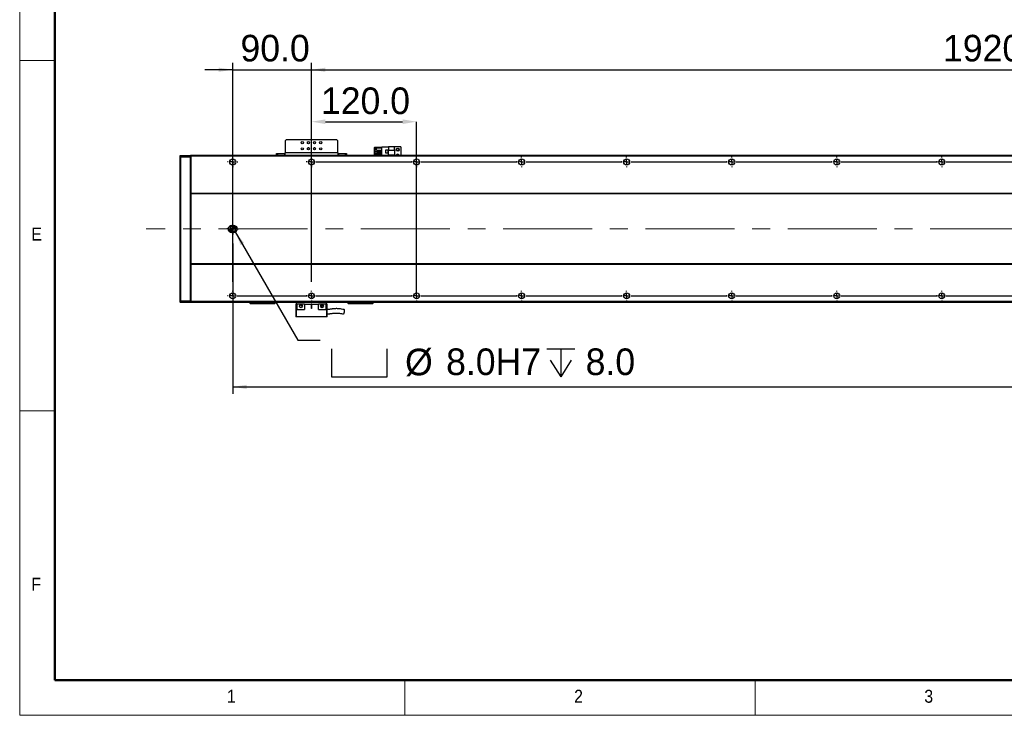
# Model space of a CAD drawing. Header units: millimetres. Extents: x 40 to 3320, y 40 to 2336.
# Tile 1 of 13: x 40 to 1165, y 40 to 835. Entities that reach past the tile are written whole.
import ezdxf

# ---------------------------------------------------------------- set-up
doc = ezdxf.new("R2010")
doc.units = ezdxf.units.MM
doc.header["$LTSCALE"] = 8
doc.header["$PDSIZE"] = -1
doc.linetypes.add('CENTERX2', pattern=[20.32, 12.7, -2.54, 2.54, -2.54])
doc.layers.add('DIMNS', color=7, linetype='Continuous')
doc.styles.add('SLDTEXTSTYLE0', font='Gothic.ttf', dxfattribs={"width": 0.913})
doc.styles.add('SLDTEXTSTYLE7', font='txt')
doc.dimstyles.new('SLDDIMSTYLE0', dxfattribs={"dimtxt": 30.4, "dimasz": 16, "dimexe": 0, "dimexo": 0.0625, "dimgap": 7.6, "dimtad": 2, "dimdec": 1, "dimrnd": 1e-09, "dimzin": 4, "dimdsep": 46, "dimtxsty": 'SLDTEXTSTYLE7', "dimsah": 1, "dimcen": 0.09, "dimadec": 0, "dimazin": 1, "dimtfac": 1, "dimtdec": 1, "dimtmove": 0, "dimatfit": 0, "dimfxl": 0, "dimfrac": 2, "dimtolj": 1, "dimtzin": 12, "dimarcsym": 0})
doc.dimstyles.new('SLDDIMSTYLE3', dxfattribs={"dimtxt": 30.4, "dimasz": 16, "dimexe": 0, "dimexo": 0.0625, "dimgap": 7.6, "dimtad": 2, "dimdec": 1, "dimrnd": 1e-09, "dimzin": 4, "dimdsep": 46, "dimtxsty": 'SLDTEXTSTYLE7', "dimsah": 1, "dimcen": 0.09, "dimadec": 0, "dimazin": 1, "dimtfac": 1, "dimtdec": 1, "dimtofl": 0, "dimtmove": 0, "dimatfit": 3, "dimfxl": 0, "dimfrac": 2, "dimtolj": 1, "dimtzin": 12, "dimarcsym": 0})

# ---------------------------------------------------------------- blocks, each defined once
blk = doc.blocks.new('_D_24')
at = {"layer": 'DIMNS'}
for p, q in [((2383.3, 585.5), (2383.3, 407.2)), ((283.3, 579), (283.3, 407.2)), ((283.3, 415.2), (2383.3, 415.2))]:
    blk.add_line(p, q, dxfattribs=at)
for points in [[(283.3, 415.2), (299.3, 412.8), (299.3, 417.6)], [(2383.3, 415.2), (2367.3, 417.6), (2367.3, 412.8)]]:
    blk.add_solid(points, dxfattribs=at)
at = {"layer": 'DIMNS', "insert": (1257, 455.1), "char_height": 30.4, "attachment_point": 1, "style": 'SLDTEXTSTYLE7'}
blk.add_mtext('2100.0', dxfattribs=at)
blk = doc.blocks.new('_D_26')
at = {"layer": 'DIMNS'}
for p, q in [((373.3, 688.3), (373.3, 785.5)), ((373.3, 777.5), (2293.3, 777.5)), ((2293.3, 688.3), (2293.3, 785.5))]:
    blk.add_line(p, q, dxfattribs=at)
for points in [[(373.3, 777.5), (389.3, 775.1), (389.3, 779.9)], [(2293.3, 777.5), (2277.3, 779.9), (2277.3, 775.1)]]:
    blk.add_solid(points, dxfattribs=at)
at = {"layer": 'DIMNS', "char_height": 30.4, "attachment_point": 1, "style": 'SLDTEXTSTYLE7'}
for s, insert in [('1920.0', (1094.7, 817.4)), ('=16×120.0(PITCH)', (1213.5, 817.4))]:
    blk.add_mtext(s, dxfattribs=dict(at, insert=insert))
blk = doc.blocks.new('_D_27')
at = {"layer": 'Defpoints', "color": 0}
for p in [(493.3, 718.2), (373.3, 678.1), (493.3, 519.2)]:
    blk.add_point(p, dxfattribs=at)
at = {"layer": 'DIMNS', "color": 0, "lineweight": -2}
for p, q in [((373.3, 678.2), (373.3, 718.2)), ((389.3, 718.2), (477.3, 718.2)), ((493.3, 519.2), (493.3, 718.2))]:
    blk.add_line(p, q, dxfattribs=at)
at = {"layer": 'DIMNS', "color": 0}
for points in [[(389.3, 720.8), (389.3, 715.5), (373.3, 718.2)], [(477.3, 720.8), (477.3, 715.5), (493.3, 718.2)]]:
    blk.add_solid(points, dxfattribs=at)
at = {"layer": 'DIMNS', "color": 0, "insert": (435, 757.3), "char_height": 30.4, "attachment_point": 2, "style": 'SLDTEXTSTYLE7'}
blk.add_mtext('\\A1;120.0', dxfattribs=at)
blk = doc.blocks.new('_D_29')
at = {"layer": 'DIMNS'}
for p, q in [((283.3, 777.5), (251.3, 777.5)), ((283.3, 535.3), (283.3, 785.5)), ((283.3, 777.5), (373.3, 777.5)), ((373.3, 535.3), (373.3, 785.5)), ((373.3, 777.5), (405.3, 777.5))]:
    blk.add_line(p, q, dxfattribs=at)
for points in [[(283.3, 777.5), (267.3, 779.9), (267.3, 775.1)], [(373.3, 777.5), (389.3, 775.1), (389.3, 779.9)]]:
    blk.add_solid(points, dxfattribs=at)
at = {"layer": 'DIMNS', "insert": (292.2, 817.4), "char_height": 30.4, "attachment_point": 1, "style": 'SLDTEXTSTYLE7'}
blk.add_mtext('90.0', dxfattribs=at)
blk = doc.blocks.new('SW_SYMBOL_HOLE_SPOT')
at = {"layer": 'DIMNS', "color": 0}
for p, q in [((0, 7000), (0, 600)), ((12800, 600), (12800, 7000)), ((0, 600), (12800, 600))]:
    blk.add_line(p, q, dxfattribs=at)
blk = doc.blocks.new('SW_SYMBOL_HOLE_DEPTH')
at = {"layer": 'DIMNS', "color": 0}
for p, q in [((0, 7000), (6400, 7000)), ((3200, 7000), (3200, 600)), ((800, 4440), (3200, 600)), ((5600, 4440), (3200, 600))]:
    blk.add_line(p, q, dxfattribs=at)
blk = doc.blocks.new('SW_RADIAL_DIMENSION_0')
at = {"layer": 'DIMNS', "color": 0}
for p, q in [((-109.8, 173.3), (-38.4, 49.6)), ((-38.4, 49.6), (-12.7, 49.6))]:
    blk.add_line(p, q, dxfattribs=at)
blk.add_solid([(-109.8, 173.3), (-103.8, 158.2), (-99.7, 160.6)], dxfattribs=at)
at = {"layer": 'DIMNS', "color": 0, "xscale": 0.004985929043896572, "yscale": 0.004985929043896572, "zscale": 0.004985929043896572}
for name, p in [('SW_SYMBOL_HOLE_SPOT', (0, 4.7)), ('SW_SYMBOL_HOLE_DEPTH', (246, 4.7))]:
    blk.add_blockref(name, p, dxfattribs=at)
at = {"layer": 'DIMNS', "color": 0, "char_height": 30.4, "attachment_point": 1, "style": 'SLDTEXTSTYLE7'}
for s, insert in [('%%c', (84.1, 39.9)), ('8.0H7 ', (131, 40.2)), ('8.0', (290.4, 40.2))]:
    blk.add_mtext(s, dxfattribs=dict(at, insert=insert))
blk = doc.blocks.new('SW_CENTERMARKSYMBOL_0')
at = {"layer": 'DIMNS', "color": 0}
for p, q in [((-5.08, 0), (-6.54, 0)), ((0, 0), (-2.54, 0)), ((0, 5.08), (0, 6.54)), ((0, 0), (0, 2.54)), ((0, 0), (0, -2.54)), ((0, 0), (2.54, 0)), ((5.08, 0), (6.54, 0)), ((0, -5.08), (0, -6.54))]:
    blk.add_line(p, q, dxfattribs=at)
blk = doc.blocks.new('SW_CENTERMARKSYMBOL_1')
at = {"layer": 'DIMNS', "color": 0}
for p, q in [((-5.08, 0), (-5.94, 0)), ((0, 0), (-2.54, 0)), ((0, 5.08), (0, 5.94)), ((0, 0), (0, 2.54)), ((0, 0), (0, -2.54)), ((0, 0), (2.54, 0)), ((5.08, 0), (5.94, 0)), ((0, -5.08), (0, -5.94))]:
    blk.add_line(p, q, dxfattribs=at)
blk = doc.blocks.new('SW_CENTERMARKSYMBOL_2')
at = {"layer": 'DIMNS', "color": 0}
for p, q in [((-960, 5.08), (-960, 5.94)), ((-960, 0), (-960, 2.54)), ((-840, 5.08), (-840, 5.94)), ((-840, 0), (-840, 2.54)), ((-720, 5.08), (-720, 5.94)), ((-720, 0), (-720, 2.54)), ((-720, 0), (-720, 2.54)), ((-720, 0), (-720, 2.54)), ((-600, 5.08), (-600, 5.94)), ((-600, 0), (-600, 2.54)), ((-600, 0), (-600, 2.54)), ((-600, 0), (-600, 2.54)), ((-600, 0), (-600, 2.54)), ((-480, 5.08), (-480, 5.94)), ((-480, 0), (-480, 2.54)), ((-480, 0), (-480, 2.54)), ((-480, 0), (-480, 2.54)), ((-480, 0), (-480, 2.54)), ((-480, 0), (-480, 2.54)), ((-360, 5.08), (-360, 5.94)), ((-360, 0), (-360, 2.54)), ((-360, 0), (-360, 2.54)), ((-360, 0), (-360, 2.54)), ((-360, 0), (-360, 2.54)), ((-360, 0), (-360, 2.54)), ((-360, 0), (-360, 2.54)), ((-240, 5.08), (-240, 5.94)), ((-240, 0), (-240, 2.54)), ((-240, 0), (-240, 2.54)), ((-240, 0), (-240, 2.54)), ((-240, 0), (-240, 2.54)), ((-240, 0), (-240, 2.54)), ((-240, 0), (-240, 2.54)), ((-240, 0), (-240, 2.54)), ((-965.08, 0), (-965.94, 0)), ((-960, 0), (-962.54, 0)), ((-960, 0), (-960, -2.54)), ((-960, 0), (-957.46, 0)), ((-960, -5.08), (-960, -5.94)), ((-954.92, 0), (-845.08, 0)), ((-840, 0), (-842.54, 0)), ((-840, 0), (-840, -2.54)), ((-840, 0), (-837.46, 0)), ((-840, -5.08), (-840, -5.94)), ((-834.92, 0), (-725.08, 0)), ((-725.08, 0), (-725.94, 0)), ((-720, 0), (-722.54, 0)), ((-720, 0), (-722.54, 0)), ((-720, 0), (-722.54, 0)), ((-720, 0), (-720, -2.54)), ((-720, 0), (-717.46, 0)), ((-720, 0), (-720, -2.54)), ((-720, 0), (-717.46, 0)), ((-720, 0), (-720, -2.54)), ((-720, 0), (-717.46, 0)), ((-720, -5.08), (-720, -5.94)), ((-714.92, 0), (-714.06, 0)), ((-714.92, 0), (-605.08, 0)), ((-605.08, 0), (-605.94, 0)), ((-600, 0), (-602.54, 0)), ((-600, 0), (-602.54, 0)), ((-600, 0), (-602.54, 0)), ((-600, 0), (-602.54, 0)), ((-600, 0), (-600, -2.54)), ((-600, 0), (-597.46, 0)), ((-600, 0), (-600, -2.54)), ((-600, 0), (-597.46, 0)), ((-600, 0), (-600, -2.54)), ((-600, 0), (-597.46, 0)), ((-600, 0), (-600, -2.54)), ((-600, 0), (-597.46, 0)), ((-600, -5.08), (-600, -5.94)), ((-594.92, 0), (-594.06, 0)), ((-594.92, 0), (-485.08, 0)), ((-485.08, 0), (-485.94, 0)), ((-480, 0), (-482.54, 0)), ((-480, 0), (-482.54, 0)), ((-480, 0), (-482.54, 0)), ((-480, 0), (-482.54, 0)), ((-480, 0), (-482.54, 0)), ((-480, 0), (-480, -2.54)), ((-480, 0), (-477.46, 0)), ((-480, 0), (-480, -2.54)), ((-480, 0), (-477.46, 0)), ((-480, 0), (-480, -2.54)), ((-480, 0), (-477.46, 0)), ((-480, 0), (-480, -2.54)), ((-480, 0), (-477.46, 0)), ((-480, 0), (-480, -2.54)), ((-480, 0), (-477.46, 0)), ((-480, -5.08), (-480, -5.94)), ((-474.92, 0), (-474.06, 0)), ((-474.92, 0), (-365.08, 0)), ((-365.08, 0), (-365.94, 0)), ((-360, 0), (-362.54, 0)), ((-360, 0), (-362.54, 0)), ((-360, 0), (-362.54, 0)), ((-360, 0), (-362.54, 0)), ((-360, 0), (-362.54, 0)), ((-360, 0), (-362.54, 0)), ((-360, 0), (-360, -2.54)), ((-360, 0), (-357.46, 0)), ((-360, 0), (-360, -2.54)), ((-360, 0), (-357.46, 0)), ((-360, 0), (-360, -2.54)), ((-360, 0), (-357.46, 0)), ((-360, 0), (-360, -2.54)), ((-360, 0), (-357.46, 0)), ((-360, 0), (-360, -2.54)), ((-360, 0), (-357.46, 0)), ((-360, 0), (-360, -2.54)), ((-360, 0), (-357.46, 0)), ((-360, -5.08), (-360, -5.94)), ((-354.92, 0), (-354.06, 0)), ((-354.92, 0), (-245.08, 0)), ((-245.08, 0), (-245.94, 0)), ((-240, 0), (-242.54, 0)), ((-240, 0), (-242.54, 0)), ((-240, 0), (-242.54, 0)), ((-240, 0), (-242.54, 0)), ((-240, 0), (-242.54, 0)), ((-240, 0), (-242.54, 0)), ((-240, 0), (-242.54, 0)), ((-240, 0), (-240, -2.54)), ((-240, 0), (-237.46, 0)), ((-240, 0), (-240, -2.54)), ((-240, 0), (-237.46, 0)), ((-240, 0), (-240, -2.54)), ((-240, 0), (-237.46, 0)), ((-240, 0), (-240, -2.54)), ((-240, 0), (-237.46, 0)), ((-240, 0), (-240, -2.54)), ((-240, 0), (-237.46, 0)), ((-240, 0), (-240, -2.54)), ((-240, 0), (-237.46, 0)), ((-240, 0), (-240, -2.54)), ((-240, 0), (-237.46, 0)), ((-240, -5.08), (-240, -5.94)), ((-234.92, 0), (-234.06, 0)), ((-234.92, 0), (-125.08, 0))]:
    blk.add_line(p, q, dxfattribs=at)
blk = doc.blocks.new('SW_CENTERMARKSYMBOL_3')
at = {"layer": 'DIMNS', "color": 0}
for p, q in [((-960, 5.08), (-960, 5.94)), ((-960, 0), (-960, 2.54)), ((-840, 5.08), (-840, 5.94)), ((-840, 0), (-840, 2.54)), ((-720, 5.08), (-720, 5.94)), ((-720, 0), (-720, 2.54)), ((-720, 0), (-720, 2.54)), ((-720, 0), (-720, 2.54)), ((-600, 5.08), (-600, 5.94)), ((-600, 0), (-600, 2.54)), ((-600, 0), (-600, 2.54)), ((-600, 0), (-600, 2.54)), ((-600, 0), (-600, 2.54)), ((-480, 5.08), (-480, 5.94)), ((-480, 0), (-480, 2.54)), ((-480, 0), (-480, 2.54)), ((-480, 0), (-480, 2.54)), ((-480, 0), (-480, 2.54)), ((-480, 0), (-480, 2.54)), ((-360, 5.08), (-360, 5.94)), ((-360, 0), (-360, 2.54)), ((-360, 0), (-360, 2.54)), ((-360, 0), (-360, 2.54)), ((-360, 0), (-360, 2.54)), ((-360, 0), (-360, 2.54)), ((-360, 0), (-360, 2.54)), ((-240, 5.08), (-240, 5.94)), ((-240, 0), (-240, 2.54)), ((-240, 0), (-240, 2.54)), ((-240, 0), (-240, 2.54)), ((-240, 0), (-240, 2.54)), ((-240, 0), (-240, 2.54)), ((-240, 0), (-240, 2.54)), ((-240, 0), (-240, 2.54)), ((-965.08, 0), (-965.94, 0)), ((-960, 0), (-962.54, 0)), ((-960, 0), (-960, -2.54)), ((-960, 0), (-957.46, 0)), ((-960, -5.08), (-960, -5.94)), ((-954.92, 0), (-845.08, 0)), ((-840, 0), (-842.54, 0)), ((-840, 0), (-840, -2.54)), ((-840, 0), (-837.46, 0)), ((-840, -5.08), (-840, -5.94)), ((-834.92, 0), (-725.08, 0)), ((-725.08, 0), (-725.94, 0)), ((-720, 0), (-722.54, 0)), ((-720, 0), (-722.54, 0)), ((-720, 0), (-722.54, 0)), ((-720, 0), (-720, -2.54)), ((-720, 0), (-717.46, 0)), ((-720, 0), (-720, -2.54)), ((-720, 0), (-717.46, 0)), ((-720, 0), (-720, -2.54)), ((-720, 0), (-717.46, 0)), ((-720, -5.08), (-720, -5.94)), ((-714.92, 0), (-714.06, 0)), ((-714.92, 0), (-605.08, 0)), ((-605.08, 0), (-605.94, 0)), ((-600, 0), (-602.54, 0)), ((-600, 0), (-602.54, 0)), ((-600, 0), (-602.54, 0)), ((-600, 0), (-602.54, 0)), ((-600, 0), (-600, -2.54)), ((-600, 0), (-597.46, 0)), ((-600, 0), (-600, -2.54)), ((-600, 0), (-597.46, 0)), ((-600, 0), (-600, -2.54)), ((-600, 0), (-597.46, 0)), ((-600, 0), (-600, -2.54)), ((-600, 0), (-597.46, 0)), ((-600, -5.08), (-600, -5.94)), ((-594.92, 0), (-594.06, 0)), ((-594.92, 0), (-485.08, 0)), ((-485.08, 0), (-485.94, 0)), ((-480, 0), (-482.54, 0)), ((-480, 0), (-482.54, 0)), ((-480, 0), (-482.54, 0)), ((-480, 0), (-482.54, 0)), ((-480, 0), (-482.54, 0)), ((-480, 0), (-480, -2.54)), ((-480, 0), (-477.46, 0)), ((-480, 0), (-480, -2.54)), ((-480, 0), (-477.46, 0)), ((-480, 0), (-480, -2.54)), ((-480, 0), (-477.46, 0)), ((-480, 0), (-480, -2.54)), ((-480, 0), (-477.46, 0)), ((-480, 0), (-480, -2.54)), ((-480, 0), (-477.46, 0)), ((-480, -5.08), (-480, -5.94)), ((-474.92, 0), (-474.06, 0)), ((-474.92, 0), (-365.08, 0)), ((-365.08, 0), (-365.94, 0)), ((-360, 0), (-362.54, 0)), ((-360, 0), (-362.54, 0)), ((-360, 0), (-362.54, 0)), ((-360, 0), (-362.54, 0)), ((-360, 0), (-362.54, 0)), ((-360, 0), (-362.54, 0)), ((-360, 0), (-360, -2.54)), ((-360, 0), (-357.46, 0)), ((-360, 0), (-360, -2.54)), ((-360, 0), (-357.46, 0)), ((-360, 0), (-360, -2.54)), ((-360, 0), (-357.46, 0)), ((-360, 0), (-360, -2.54)), ((-360, 0), (-357.46, 0)), ((-360, 0), (-360, -2.54)), ((-360, 0), (-357.46, 0)), ((-360, 0), (-360, -2.54)), ((-360, 0), (-357.46, 0)), ((-360, -5.08), (-360, -5.94)), ((-354.92, 0), (-354.06, 0)), ((-354.92, 0), (-245.08, 0)), ((-245.08, 0), (-245.94, 0)), ((-240, 0), (-242.54, 0)), ((-240, 0), (-242.54, 0)), ((-240, 0), (-242.54, 0)), ((-240, 0), (-242.54, 0)), ((-240, 0), (-242.54, 0)), ((-240, 0), (-242.54, 0)), ((-240, 0), (-242.54, 0)), ((-240, 0), (-240, -2.54)), ((-240, 0), (-237.46, 0)), ((-240, 0), (-240, -2.54)), ((-240, 0), (-237.46, 0)), ((-240, 0), (-240, -2.54)), ((-240, 0), (-237.46, 0)), ((-240, 0), (-240, -2.54)), ((-240, 0), (-237.46, 0)), ((-240, 0), (-240, -2.54)), ((-240, 0), (-237.46, 0)), ((-240, 0), (-240, -2.54)), ((-240, 0), (-237.46, 0)), ((-240, 0), (-240, -2.54)), ((-240, 0), (-237.46, 0)), ((-240, -5.08), (-240, -5.94)), ((-234.92, 0), (-234.06, 0)), ((-234.92, 0), (-125.08, 0))]:
    blk.add_line(p, q, dxfattribs=at)
blk = doc.blocks.new('SW_CENTERMARKSYMBOL_4')
at = {"layer": 'DIMNS', "color": 0}
for p, q in [((-120, 5.08), (-120, 5.94)), ((-120, 0), (-120, 2.54)), ((-114.92, 0), (-5.08, 0)), ((-5.08, 0), (-5.94, 0)), ((0, 0), (-2.54, 0)), ((0, 0), (-2.54, 0)), ((0, 5.08), (0, 5.94)), ((0, 0), (0, 2.54)), ((0, 0), (0, 2.54)), ((0, 0), (0, -2.54)), ((0, 0), (2.54, 0)), ((0, 0), (0, -2.54)), ((0, 0), (2.54, 0)), ((5.08, 0), (5.94, 0)), ((5.08, 0), (114.92, 0)), ((114.92, 0), (114.06, 0)), ((120, 0), (117.46, 0)), ((120, 0), (117.46, 0)), ((120, 0), (117.46, 0)), ((120, 5.08), (120, 5.94)), ((120, 0), (120, 2.54)), ((120, 0), (120, 2.54)), ((120, 0), (120, 2.54)), ((120, 0), (120, -2.54)), ((120, 0), (122.54, 0)), ((120, 0), (120, -2.54)), ((120, 0), (122.54, 0)), ((120, 0), (120, -2.54)), ((120, 0), (122.54, 0)), ((125.08, 0), (125.94, 0)), ((125.08, 0), (234.92, 0)), ((234.92, 0), (234.06, 0)), ((240, 0), (237.46, 0)), ((240, 0), (237.46, 0)), ((240, 0), (237.46, 0)), ((240, 0), (237.46, 0)), ((240, 5.08), (240, 5.94)), ((240, 0), (240, 2.54)), ((240, 0), (240, 2.54)), ((240, 0), (240, 2.54)), ((240, 0), (240, 2.54)), ((240, 0), (240, -2.54)), ((240, 0), (242.54, 0)), ((240, 0), (240, -2.54)), ((240, 0), (242.54, 0)), ((240, 0), (240, -2.54)), ((240, 0), (242.54, 0)), ((240, 0), (240, -2.54)), ((240, 0), (242.54, 0)), ((245.08, 0), (245.94, 0)), ((245.08, 0), (354.92, 0)), ((354.92, 0), (354.06, 0)), ((360, 0), (357.46, 0)), ((360, 0), (357.46, 0)), ((360, 0), (357.46, 0)), ((360, 0), (357.46, 0)), ((360, 0), (357.46, 0)), ((360, 5.08), (360, 5.94)), ((360, 0), (360, 2.54)), ((360, 0), (360, 2.54)), ((360, 0), (360, 2.54)), ((360, 0), (360, 2.54)), ((360, 0), (360, 2.54)), ((360, 0), (360, -2.54)), ((360, 0), (362.54, 0)), ((360, 0), (360, -2.54)), ((360, 0), (362.54, 0)), ((360, 0), (360, -2.54)), ((360, 0), (362.54, 0)), ((360, 0), (360, -2.54)), ((360, 0), (362.54, 0)), ((360, 0), (360, -2.54)), ((360, 0), (362.54, 0)), ((365.08, 0), (365.94, 0)), ((365.08, 0), (474.92, 0)), ((474.92, 0), (474.06, 0)), ((480, 0), (477.46, 0)), ((480, 0), (477.46, 0)), ((480, 0), (477.46, 0)), ((480, 0), (477.46, 0)), ((480, 0), (477.46, 0)), ((480, 0), (477.46, 0)), ((480, 5.08), (480, 5.94)), ((480, 0), (480, 2.54)), ((480, 0), (480, 2.54)), ((480, 0), (480, 2.54)), ((480, 0), (480, 2.54)), ((480, 0), (480, 2.54)), ((480, 0), (480, 2.54)), ((480, 0), (480, -2.54)), ((480, 0), (482.54, 0)), ((480, 0), (480, -2.54)), ((480, 0), (482.54, 0)), ((480, 0), (480, -2.54)), ((480, 0), (482.54, 0)), ((480, 0), (480, -2.54)), ((480, 0), (482.54, 0)), ((480, 0), (480, -2.54)), ((480, 0), (482.54, 0)), ((480, 0), (480, -2.54)), ((480, 0), (482.54, 0)), ((485.08, 0), (485.94, 0)), ((485.08, 0), (594.92, 0)), ((594.92, 0), (594.06, 0)), ((600, 0), (597.46, 0)), ((600, 0), (597.46, 0)), ((600, 0), (597.46, 0)), ((600, 0), (597.46, 0)), ((600, 0), (597.46, 0)), ((600, 0), (597.46, 0)), ((600, 0), (597.46, 0)), ((600, 5.08), (600, 5.94)), ((600, 0), (600, 2.54)), ((600, 0), (600, 2.54)), ((600, 0), (600, 2.54)), ((600, 0), (600, 2.54)), ((600, 0), (600, 2.54)), ((600, 0), (600, 2.54)), ((600, 0), (600, 2.54)), ((600, 0), (600, -2.54)), ((600, 0), (602.54, 0)), ((600, 0), (600, -2.54)), ((600, 0), (602.54, 0)), ((600, 0), (600, -2.54)), ((600, 0), (602.54, 0)), ((600, 0), (600, -2.54)), ((600, 0), (602.54, 0)), ((600, 0), (600, -2.54)), ((600, 0), (602.54, 0)), ((600, 0), (600, -2.54)), ((600, 0), (602.54, 0)), ((600, 0), (600, -2.54)), ((600, 0), (602.54, 0)), ((605.08, 0), (605.94, 0)), ((605.08, 0), (714.92, 0)), ((-125.08, 0), (-125.94, 0)), ((-120, 0), (-122.54, 0)), ((-120, 0), (-120, -2.54)), ((-120, 0), (-117.46, 0)), ((-120, -5.08), (-120, -5.94)), ((0, -5.08), (0, -5.94)), ((120, -5.08), (120, -5.94)), ((240, -5.08), (240, -5.94)), ((360, -5.08), (360, -5.94)), ((480, -5.08), (480, -5.94)), ((600, -5.08), (600, -5.94))]:
    blk.add_line(p, q, dxfattribs=at)
blk = doc.blocks.new('SW_CENTERMARKSYMBOL_5')
at = {"layer": 'DIMNS', "color": 0}
for p, q in [((-1050, 5.08), (-1050, 5.94)), ((-1050, 0), (-1050, 2.54)), ((-960, 5.08), (-960, 5.94)), ((-960, 0), (-960, 2.54)), ((-840, 5.08), (-840, 5.94)), ((-840, 0), (-840, 2.54)), ((-840, 0), (-840, 2.54)), ((-720, 5.08), (-720, 5.94)), ((-720, 0), (-720, 2.54)), ((-720, 0), (-720, 2.54)), ((-720, 0), (-720, 2.54)), ((-600, 5.08), (-600, 5.94)), ((-600, 0), (-600, 2.54)), ((-600, 0), (-600, 2.54)), ((-600, 0), (-600, 2.54)), ((-600, 0), (-600, 2.54)), ((-480, 5.08), (-480, 5.94)), ((-480, 0), (-480, 2.54)), ((-480, 0), (-480, 2.54)), ((-480, 0), (-480, 2.54)), ((-480, 0), (-480, 2.54)), ((-480, 0), (-480, 2.54)), ((-360, 5.08), (-360, 5.94)), ((-360, 0), (-360, 2.54)), ((-360, 0), (-360, 2.54)), ((-360, 0), (-360, 2.54)), ((-360, 0), (-360, 2.54)), ((-360, 0), (-360, 2.54)), ((-360, 0), (-360, 2.54)), ((-240, 5.08), (-240, 5.94)), ((-240, 0), (-240, 2.54)), ((-240, 0), (-240, 2.54)), ((-240, 0), (-240, 2.54)), ((-240, 0), (-240, 2.54)), ((-240, 0), (-240, 2.54)), ((-240, 0), (-240, 2.54)), ((-240, 0), (-240, 2.54)), ((-1055.08, 0), (-1055.94, 0)), ((-1050, 0), (-1052.54, 0)), ((-1050, 0), (-1050, -2.54)), ((-1050, 0), (-1047.46, 0)), ((-1050, -5.08), (-1050, -5.94)), ((-1044.92, 0), (-965.08, 0)), ((-960, 0), (-962.54, 0)), ((-960, 0), (-960, -2.54)), ((-960, 0), (-957.46, 0)), ((-960, -5.08), (-960, -5.94)), ((-954.92, 0), (-845.08, 0)), ((-845.08, 0), (-845.94, 0)), ((-840, 0), (-842.54, 0)), ((-840, 0), (-842.54, 0)), ((-840, 0), (-840, -2.54)), ((-840, 0), (-837.46, 0)), ((-840, 0), (-840, -2.54)), ((-840, 0), (-837.46, 0)), ((-840, -5.08), (-840, -5.94)), ((-834.92, 0), (-834.06, 0)), ((-834.92, 0), (-725.08, 0)), ((-725.08, 0), (-725.94, 0)), ((-720, 0), (-722.54, 0)), ((-720, 0), (-722.54, 0)), ((-720, 0), (-722.54, 0)), ((-720, 0), (-720, -2.54)), ((-720, 0), (-717.46, 0)), ((-720, 0), (-720, -2.54)), ((-720, 0), (-717.46, 0)), ((-720, 0), (-720, -2.54)), ((-720, 0), (-717.46, 0)), ((-720, -5.08), (-720, -5.94)), ((-714.92, 0), (-714.06, 0)), ((-714.92, 0), (-605.08, 0)), ((-605.08, 0), (-605.94, 0)), ((-600, 0), (-602.54, 0)), ((-600, 0), (-602.54, 0)), ((-600, 0), (-602.54, 0)), ((-600, 0), (-602.54, 0)), ((-600, 0), (-600, -2.54)), ((-600, 0), (-597.46, 0)), ((-600, 0), (-600, -2.54)), ((-600, 0), (-597.46, 0)), ((-600, 0), (-600, -2.54)), ((-600, 0), (-597.46, 0)), ((-600, 0), (-600, -2.54)), ((-600, 0), (-597.46, 0)), ((-600, -5.08), (-600, -5.94)), ((-594.92, 0), (-594.06, 0)), ((-594.92, 0), (-485.08, 0)), ((-485.08, 0), (-485.94, 0)), ((-480, 0), (-482.54, 0)), ((-480, 0), (-482.54, 0)), ((-480, 0), (-482.54, 0)), ((-480, 0), (-482.54, 0)), ((-480, 0), (-482.54, 0)), ((-480, 0), (-480, -2.54)), ((-480, 0), (-477.46, 0)), ((-480, 0), (-480, -2.54)), ((-480, 0), (-477.46, 0)), ((-480, 0), (-480, -2.54)), ((-480, 0), (-477.46, 0)), ((-480, 0), (-480, -2.54)), ((-480, 0), (-477.46, 0)), ((-480, 0), (-480, -2.54)), ((-480, 0), (-477.46, 0)), ((-480, -5.08), (-480, -5.94)), ((-474.92, 0), (-474.06, 0)), ((-474.92, 0), (-365.08, 0)), ((-365.08, 0), (-365.94, 0)), ((-360, 0), (-362.54, 0)), ((-360, 0), (-362.54, 0)), ((-360, 0), (-362.54, 0)), ((-360, 0), (-362.54, 0)), ((-360, 0), (-362.54, 0)), ((-360, 0), (-362.54, 0)), ((-360, 0), (-360, -2.54)), ((-360, 0), (-357.46, 0)), ((-360, 0), (-360, -2.54)), ((-360, 0), (-357.46, 0)), ((-360, 0), (-360, -2.54)), ((-360, 0), (-357.46, 0)), ((-360, 0), (-360, -2.54)), ((-360, 0), (-357.46, 0)), ((-360, 0), (-360, -2.54)), ((-360, 0), (-357.46, 0)), ((-360, 0), (-360, -2.54)), ((-360, 0), (-357.46, 0)), ((-360, -5.08), (-360, -5.94)), ((-354.92, 0), (-354.06, 0)), ((-354.92, 0), (-245.08, 0)), ((-245.08, 0), (-245.94, 0)), ((-240, 0), (-242.54, 0)), ((-240, 0), (-242.54, 0)), ((-240, 0), (-242.54, 0)), ((-240, 0), (-242.54, 0)), ((-240, 0), (-242.54, 0)), ((-240, 0), (-242.54, 0)), ((-240, 0), (-242.54, 0)), ((-240, 0), (-240, -2.54)), ((-240, 0), (-237.46, 0)), ((-240, 0), (-240, -2.54)), ((-240, 0), (-237.46, 0)), ((-240, 0), (-240, -2.54)), ((-240, 0), (-237.46, 0)), ((-240, 0), (-240, -2.54)), ((-240, 0), (-237.46, 0)), ((-240, 0), (-240, -2.54)), ((-240, 0), (-237.46, 0)), ((-240, 0), (-240, -2.54)), ((-240, 0), (-237.46, 0)), ((-240, 0), (-240, -2.54)), ((-240, 0), (-237.46, 0)), ((-240, -5.08), (-240, -5.94)), ((-234.92, 0), (-234.06, 0)), ((-234.92, 0), (-125.08, 0))]:
    blk.add_line(p, q, dxfattribs=at)
blk = doc.blocks.new('SW_CENTERMARKSYMBOL_6')
at = {"layer": 'DIMNS', "color": 0}
for p, q in [((-1800, 5.08), (-1800, 5.94)), ((-1800, 0), (-1800, 2.54)), ((-1680, 5.08), (-1680, 5.94)), ((-1680, 0), (-1680, 2.54)), ((-1680, 0), (-1680, 2.54)), ((-1560, 5.08), (-1560, 5.94)), ((-1560, 0), (-1560, 2.54)), ((-1560, 0), (-1560, 2.54)), ((-1560, 0), (-1560, 2.54)), ((-1440, 5.08), (-1440, 5.94)), ((-1440, 0), (-1440, 2.54)), ((-1440, 0), (-1440, 2.54)), ((-1440, 0), (-1440, 2.54)), ((-1440, 0), (-1440, 2.54)), ((-1320, 5.08), (-1320, 5.94)), ((-1320, 0), (-1320, 2.54)), ((-1320, 0), (-1320, 2.54)), ((-1320, 0), (-1320, 2.54)), ((-1320, 0), (-1320, 2.54)), ((-1320, 0), (-1320, 2.54)), ((-1200, 5.08), (-1200, 5.94)), ((-1200, 0), (-1200, 2.54)), ((-1200, 0), (-1200, 2.54)), ((-1200, 0), (-1200, 2.54)), ((-1200, 0), (-1200, 2.54)), ((-1200, 0), (-1200, 2.54)), ((-1200, 0), (-1200, 2.54)), ((-1080, 5.08), (-1080, 5.94)), ((-1080, 0), (-1080, 2.54)), ((-1080, 0), (-1080, 2.54)), ((-1080, 0), (-1080, 2.54)), ((-1080, 0), (-1080, 2.54)), ((-1080, 0), (-1080, 2.54)), ((-1080, 0), (-1080, 2.54)), ((-1080, 0), (-1080, 2.54)), ((-1805.08, 0), (-1805.94, 0)), ((-1800, 0), (-1802.54, 0)), ((-1800, 0), (-1800, -2.54)), ((-1800, 0), (-1797.46, 0)), ((-1800, -5.08), (-1800, -5.94)), ((-1794.92, 0), (-1685.08, 0)), ((-1685.08, 0), (-1685.94, 0)), ((-1680, 0), (-1682.54, 0)), ((-1680, 0), (-1682.54, 0)), ((-1680, 0), (-1680, -2.54)), ((-1680, 0), (-1677.46, 0)), ((-1680, 0), (-1680, -2.54)), ((-1680, 0), (-1677.46, 0)), ((-1680, -5.08), (-1680, -5.94)), ((-1674.92, 0), (-1674.06, 0)), ((-1674.92, 0), (-1565.08, 0)), ((-1565.08, 0), (-1565.94, 0)), ((-1560, 0), (-1562.54, 0)), ((-1560, 0), (-1562.54, 0)), ((-1560, 0), (-1562.54, 0)), ((-1560, 0), (-1560, -2.54)), ((-1560, 0), (-1557.46, 0)), ((-1560, 0), (-1560, -2.54)), ((-1560, 0), (-1557.46, 0)), ((-1560, 0), (-1560, -2.54)), ((-1560, 0), (-1557.46, 0)), ((-1560, -5.08), (-1560, -5.94)), ((-1554.92, 0), (-1554.06, 0)), ((-1554.92, 0), (-1445.08, 0)), ((-1445.08, 0), (-1445.94, 0)), ((-1440, 0), (-1442.54, 0)), ((-1440, 0), (-1442.54, 0)), ((-1440, 0), (-1442.54, 0)), ((-1440, 0), (-1442.54, 0)), ((-1440, 0), (-1440, -2.54)), ((-1440, 0), (-1437.46, 0)), ((-1440, 0), (-1440, -2.54)), ((-1440, 0), (-1437.46, 0)), ((-1440, 0), (-1440, -2.54)), ((-1440, 0), (-1437.46, 0)), ((-1440, 0), (-1440, -2.54)), ((-1440, 0), (-1437.46, 0)), ((-1440, -5.08), (-1440, -5.94)), ((-1434.92, 0), (-1434.06, 0)), ((-1434.92, 0), (-1325.08, 0)), ((-1325.08, 0), (-1325.94, 0)), ((-1320, 0), (-1322.54, 0)), ((-1320, 0), (-1322.54, 0)), ((-1320, 0), (-1322.54, 0)), ((-1320, 0), (-1322.54, 0)), ((-1320, 0), (-1322.54, 0)), ((-1320, 0), (-1320, -2.54)), ((-1320, 0), (-1317.46, 0)), ((-1320, 0), (-1320, -2.54)), ((-1320, 0), (-1317.46, 0)), ((-1320, 0), (-1320, -2.54)), ((-1320, 0), (-1317.46, 0)), ((-1320, 0), (-1320, -2.54)), ((-1320, 0), (-1317.46, 0)), ((-1320, 0), (-1320, -2.54)), ((-1320, 0), (-1317.46, 0)), ((-1320, -5.08), (-1320, -5.94)), ((-1314.92, 0), (-1314.06, 0)), ((-1314.92, 0), (-1205.08, 0)), ((-1205.08, 0), (-1205.94, 0)), ((-1200, 0), (-1202.54, 0)), ((-1200, 0), (-1202.54, 0)), ((-1200, 0), (-1202.54, 0)), ((-1200, 0), (-1202.54, 0)), ((-1200, 0), (-1202.54, 0)), ((-1200, 0), (-1202.54, 0)), ((-1200, 0), (-1200, -2.54)), ((-1200, 0), (-1197.46, 0)), ((-1200, 0), (-1200, -2.54)), ((-1200, 0), (-1197.46, 0)), ((-1200, 0), (-1200, -2.54)), ((-1200, 0), (-1197.46, 0)), ((-1200, 0), (-1200, -2.54)), ((-1200, 0), (-1197.46, 0)), ((-1200, 0), (-1200, -2.54)), ((-1200, 0), (-1197.46, 0)), ((-1200, 0), (-1200, -2.54)), ((-1200, 0), (-1197.46, 0)), ((-1200, -5.08), (-1200, -5.94)), ((-1194.92, 0), (-1194.06, 0)), ((-1194.92, 0), (-1085.08, 0)), ((-1085.08, 0), (-1085.94, 0)), ((-1080, 0), (-1082.54, 0)), ((-1080, 0), (-1082.54, 0)), ((-1080, 0), (-1082.54, 0)), ((-1080, 0), (-1082.54, 0)), ((-1080, 0), (-1082.54, 0)), ((-1080, 0), (-1082.54, 0)), ((-1080, 0), (-1082.54, 0)), ((-1080, 0), (-1080, -2.54)), ((-1080, 0), (-1077.46, 0)), ((-1080, 0), (-1080, -2.54)), ((-1080, 0), (-1077.46, 0)), ((-1080, 0), (-1080, -2.54)), ((-1080, 0), (-1077.46, 0)), ((-1080, 0), (-1080, -2.54)), ((-1080, 0), (-1077.46, 0)), ((-1080, 0), (-1080, -2.54)), ((-1080, 0), (-1077.46, 0)), ((-1080, 0), (-1080, -2.54)), ((-1080, 0), (-1077.46, 0)), ((-1080, 0), (-1080, -2.54)), ((-1080, 0), (-1077.46, 0)), ((-1080, -5.08), (-1080, -5.94)), ((-1074.92, 0), (-1074.06, 0)), ((-1074.92, 0), (-965.08, 0))]:
    blk.add_line(p, q, dxfattribs=at)
blk = doc.blocks.new('SW_DOWELSYMBOL_4')
at = {"linetype": 'Continuous', "lineweight": 18}
h = blk.add_hatch(color=0, dxfattribs=at)
edge = h.paths.add_edge_path(flags=0)
edge.add_arc((0, 0), 4, 180, 270)
edge.add_line((0, -4), (0, 0))
edge.add_line((0, 0), (-4, 0))
h = blk.add_hatch(color=0, dxfattribs=at)
edge = h.paths.add_edge_path(flags=0)
edge.add_arc((0, 0), 4, 0, 90)
edge.add_line((0, 4), (0, 0))
edge.add_line((0, 0), (4, 0))
at = {"layer": 'DIMNS', "color": 0}
blk.add_circle((0, 0), 4, dxfattribs=at)
blk = doc.blocks.new('SW_DOWELSYMBOL_5')
at = {"linetype": 'Continuous', "lineweight": 18}
h = blk.add_hatch(color=0, dxfattribs=at)
edge = h.paths.add_edge_path(flags=0)
edge.add_arc((0, 0), 4, 180, 270)
edge.add_line((0, -4), (0, 0))
edge.add_line((0, 0), (-4, 0))
h = blk.add_hatch(color=0, dxfattribs=at)
edge = h.paths.add_edge_path(flags=0)
edge.add_arc((0, 0), 4, 0, 90)
edge.add_line((0, 4), (0, 0))
edge.add_line((0, 0), (4, 0))
at = {"layer": 'DIMNS', "color": 0}
blk.add_circle((0, 0), 4, dxfattribs=at)

msp = doc.modelspace()

# ---------------------------------------------------------------- linework, layer by layer
at = {"color": 7, "linetype": 'Continuous', "lineweight": 18}
for p, q in [((40, 2336), (40, 40)), ((80, 2296), (80, 80)), ((40, 788), (80, 788)), ((80, 388), (40, 388)), ((80, 80), (3280, 80)), ((480, 40), (480, 80)), ((880, 80), (880, 40)), ((984, 80), (3280, 80)), ((40, 40), (3320, 40))]:
    msp.add_line(p, q, dxfattribs=at)
at = {"color": 7, "linetype": 'Continuous', "lineweight": 50}
for p, q in [((80, 2296), (80, 80)), ((80, 80), (3280, 80))]:
    msp.add_line(p, q, dxfattribs=at)
at = {"color": 7, "linetype": 'Continuous', "lineweight": 25}
for p, q in [((344.32, 697.46), (343.32, 696.46)), ((402.32, 697.46), (344.32, 697.46)), ((403.32, 696.46), (402.32, 697.46)), ((343.32, 696.46), (343.32, 682.66)), ((403.32, 682.66), (403.32, 696.46)), ((445.62, 689.16), (445.32, 688.86)), ((445.62, 688.86), (445.32, 688.86)), ((445.32, 679.66), (445.32, 688.86)), ((445.75, 689.16), (445.62, 688.86)), ((445.62, 689.16), (445.75, 689.16)), ((450.02, 688.86), (445.62, 688.86)), ((445.62, 688.86), (445.62, 679.66)), ((445.75, 689.16), (450.02, 689.16)), ((447.62, 688.22), (453.82, 688.22)), ((447.62, 685.72), (447.62, 688.22)), ((450.02, 689.16), (453.82, 689.16)), ((450.02, 688.22), (450.02, 689.16)), ((453.82, 679.66), (453.82, 689.46)), ((453.82, 689.46), (461.37, 689.46)), ((468.32, 689.46), (461.37, 689.46)), ((461.37, 689.46), (461.37, 685.16)), ((468.32, 685.16), (468.32, 689.46)), ((475.32, 689.46), (468.32, 689.46)), ((475.32, 689.46), (475.32, 679.66)), ((223.32, 679.36), (223.62, 679.66)), ((223.32, 677.54), (223.32, 679.36)), ((223.32, 677.54), (223.62, 677.66)), ((223.32, 513.79), (223.32, 677.54)), ((223.62, 679.66), (223.62, 677.66)), ((223.62, 679.66), (235.02, 679.66)), ((223.62, 677.66), (223.62, 513.66)), ((235.02, 677.66), (223.62, 677.66)), ((235.02, 677.66), (235.02, 679.66)), ((235.32, 679.36), (235.02, 679.66)), ((235.02, 513.66), (235.02, 677.66)), ((235.32, 677.54), (235.02, 677.66)), ((2431.32, 679.66), (235.32, 679.66)), ((235.32, 679.66), (235.32, 678.66)), ((2431.32, 678.66), (235.32, 678.66)), ((235.32, 678.66), (235.32, 636.16)), ((333.32, 679.66), (333.32, 681.66)), ((333.32, 681.66), (334.32, 681.66)), ((334.32, 681.66), (334.32, 679.66)), ((334.32, 681.66), (342.32, 681.66)), ((342.32, 681.66), (342.32, 679.66)), ((343.32, 681.66), (342.32, 681.66)), ((403.32, 682.66), (343.32, 682.66)), ((343.32, 679.66), (343.32, 682.66)), ((403.32, 682.66), (403.32, 679.66)), ((404.32, 681.66), (403.32, 681.66)), ((404.32, 681.66), (404.32, 679.66)), ((404.32, 681.66), (412.32, 681.66)), ((412.32, 679.66), (412.32, 681.66)), ((412.32, 681.66), (413.32, 681.66)), ((413.32, 681.66), (413.32, 679.66)), ((447.62, 685.72), (453.82, 685.72)), ((447.62, 684.68), (453.82, 684.68)), ((447.62, 683.18), (447.62, 684.68)), ((447.62, 683.18), (453.82, 683.18)), ((447.62, 682.14), (453.82, 682.14)), ((447.62, 680.64), (447.62, 682.14)), ((447.62, 680.64), (453.82, 680.64)), ((450.02, 684.68), (450.02, 685.72)), ((450.02, 682.14), (450.02, 683.18)), ((450.02, 679.66), (450.02, 680.64)), ((461.12, 685.76), (457.92, 685.76)), ((457.92, 685.76), (457.92, 682.56)), ((457.92, 682.56), (461.12, 682.56)), ((458.02, 685.66), (458.02, 682.66)), ((461.02, 685.66), (458.02, 685.66)), ((458.02, 682.66), (461.02, 682.66)), ((461.02, 682.66), (461.02, 685.66)), ((461.12, 682.56), (461.12, 685.76)), ((468.32, 685.16), (461.37, 685.16)), ((461.37, 680.16), (461.37, 685.16)), ((461.37, 680.16), (468.32, 680.16)), ((461.37, 680.16), (461.37, 679.66)), ((468.32, 685.16), (468.32, 680.16)), ((468.32, 679.66), (468.32, 680.16)), ((2431.32, 636.16), (235.32, 636.16)), ((235.32, 636.16), (235.32, 635.66)), ((2431.32, 635.66), (235.32, 635.66)), ((235.32, 635.66), (235.32, 555.66)), ((284.32, 599.66), (282.32, 599.66)), ((282.32, 591.66), (284.32, 591.66)), ((2431.32, 555.66), (235.32, 555.66)), ((235.32, 555.66), (235.32, 555.16)), ((2431.32, 555.16), (235.32, 555.16)), ((235.32, 555.16), (235.32, 512.66)), ((223.32, 511.96), (223.32, 513.79)), ((223.32, 513.79), (223.62, 513.66)), ((223.32, 511.96), (223.62, 511.66)), ((223.62, 513.66), (223.62, 511.66)), ((223.62, 513.66), (235.02, 513.66)), ((235.02, 511.66), (223.62, 511.66)), ((235.32, 513.79), (235.02, 513.66)), ((235.02, 511.66), (235.02, 513.66)), ((235.32, 511.96), (235.02, 511.66)), ((2431.32, 512.66), (235.32, 512.66)), ((235.32, 512.66), (235.32, 511.66)), ((2431.32, 511.66), (235.32, 511.66)), ((303.32, 510.46), (303.32, 511.66)), ((303.32, 510.46), (303.62, 510.16)), ((303.32, 510.46), (304.32, 510.46)), ((304.45, 510.16), (303.62, 510.16)), ((304.32, 511.66), (304.32, 510.46)), ((304.45, 510.16), (304.32, 510.46)), ((304.32, 510.46), (330.32, 510.46)), ((330.2, 510.16), (304.45, 510.16)), ((330.2, 510.16), (330.32, 510.46)), ((331.02, 510.16), (330.2, 510.16)), ((330.32, 510.46), (330.32, 511.66)), ((330.32, 510.46), (331.32, 510.46)), ((331.02, 510.16), (331.32, 510.46)), ((331.32, 511.66), (331.32, 510.46)), ((355.32, 509.76), (355.32, 495.36)), ((356.52, 509.76), (355.32, 509.76)), ((356.32, 509.76), (356.32, 511.66)), ((356.52, 509.76), (356.52, 503.76)), ((365.32, 509.76), (356.52, 509.76)), ((365.32, 509.76), (373.07, 509.76)), ((365.32, 509.76), (365.32, 503.76)), ((373.57, 509.76), (373.07, 509.76)), ((373.07, 509.76), (373.07, 505.01)), ((373.57, 509.76), (381.32, 509.76)), ((373.57, 505.01), (373.57, 509.76)), ((390.12, 509.76), (381.32, 509.76)), ((381.32, 503.76), (381.32, 509.76)), ((384.7, 508.22), (384.87, 508.31)), ((384.7, 508.22), (384.87, 508.31)), ((386.33, 507.82), (386.46, 507.41)), ((391.32, 509.76), (390.12, 509.76)), ((390.12, 503.76), (390.12, 509.76)), ((390.32, 509.76), (390.32, 511.66)), ((391.32, 495.36), (391.32, 509.76)), ((415.32, 510.46), (415.32, 511.66)), ((415.32, 510.46), (415.62, 510.16)), ((415.32, 510.46), (416.32, 510.46)), ((416.45, 510.16), (415.62, 510.16)), ((416.32, 511.66), (416.32, 510.46)), ((416.45, 510.16), (416.32, 510.46)), ((416.32, 510.46), (442.32, 510.46)), ((442.2, 510.16), (416.45, 510.16)), ((442.2, 510.16), (442.32, 510.46)), ((443.02, 510.16), (442.2, 510.16)), ((442.32, 510.46), (442.32, 511.66)), ((442.32, 510.46), (443.32, 510.46)), ((443.02, 510.16), (443.32, 510.46)), ((443.32, 511.66), (443.32, 510.46)), ((356.32, 495.36), (355.32, 495.36)), ((356.52, 503.76), (356.32, 503.76)), ((356.32, 495.36), (356.32, 503.76)), ((390.32, 495.36), (356.32, 495.36)), ((356.52, 503.76), (365.32, 503.76)), ((370.32, 495.36), (370.32, 495.16)), ((376.32, 495.16), (370.32, 495.16)), ((376.32, 495.16), (376.32, 495.36)), ((381.32, 503.76), (390.12, 503.76)), ((390.32, 503.76), (390.12, 503.76)), ((390.32, 503.76), (390.32, 495.36)), ((391.32, 495.36), (390.32, 495.36))]:
    msp.add_line(p, q, dxfattribs=at)
at = {"color": 8, "linetype": 'Continuous', "lineweight": 25}
for p, q in [((370.57, 688.16), (369.07, 688.16)), ((377.57, 688.16), (376.07, 688.16))]:
    msp.add_line(p, q, dxfattribs=at)
at = {"color": 7, "linetype": 'Continuous', "lineweight": 25}
for centre, radius in [((362.82, 694.16), 1.25), ((362.82, 687.16), 1.25), ((369.82, 694.16), 1.25), ((369.82, 687.16), 1.25), ((376.82, 694.16), 1.25), ((376.82, 687.16), 1.25), ((383.82, 694.16), 1.25), ((383.82, 687.16), 1.25), ((471.82, 686.16), 1.75), ((471.82, 686.16), 1.25), ((283.32, 672.16), 3.4), ((373.32, 672.16), 3.4), ((493.32, 672.16), 3.4), ((613.32, 672.16), 3.4), ((733.32, 672.16), 3.4), ((853.32, 672.16), 3.4), ((973.32, 672.16), 3.4), ((1093.32, 672.16), 3.4), ((283.32, 519.16), 3.4), ((373.32, 519.16), 3.4), ((493.32, 519.16), 3.4), ((613.32, 519.16), 3.4), ((733.32, 519.16), 3.4), ((853.32, 519.16), 3.4), ((973.32, 519.16), 3.4), ((1093.32, 519.16), 3.4), ((361.32, 507.26), 1.6), ((385.32, 507.26), 1.6)]:
    msp.add_circle(centre, radius, dxfattribs=at)
for centre, radius, start, end in [((471.82, 679.16), 1.75, 16.60155, 163.39845), ((471.82, 679.16), 1.25, 23.57818, 156.42182), ((282.32, 595.66), 4, 90, 270), ((284.32, 595.66), 4, 270, 90), ((373.32, 505.01), 0.25, 180, 0)]:
    msp.add_arc(centre, radius, start, end, dxfattribs=at)
for points, knots in [([(362.46, 507.41), (362.48, 507.28), (362.52, 507.02), (362.41, 506.63), (362.19, 506.29), (361.86, 506.02), (361.44, 505.87), (360.98, 505.86), (360.55, 505.99), (360.31, 506.18), (360.21, 506.26)], [0, 0, 0, 0, 0.1147385, 0.2305907, 0.3509277, 0.475826, 0.605444, 0.7393907, 0.8775422, 1, 1, 1, 1]), ([(361.3, 508.56), (361.45, 508.54), (361.73, 508.48), (362.08, 508.23), (362.26, 507.98), (362.32, 507.83), (362.33, 507.82)], [0, 0, 0, 0, 0.3223364, 0.6432082, 0.9518366, 1, 1, 1, 1]), ([(385.32, 508.41), (385.21, 508.4), (384.98, 508.38), (384.66, 508.22), (384.4, 507.98), (384.23, 507.68), (384.16, 507.33), (384.19, 506.98), (384.33, 506.66), (384.55, 506.39), (384.85, 506.2), (385.19, 506.1), (385.54, 506.12), (385.87, 506.23), (386.15, 506.44), (386.36, 506.73), (386.48, 507.06), (386.47, 507.29), (386.46, 507.41)], [0, 0, 0, 0, 0.0624924, 0.1249973, 0.1874929, 0.2499965, 0.3124956, 0.3749947, 0.437495, 0.4999983, 0.5624902, 0.6249969, 0.6874926, 0.7499972, 0.8124948, 0.8749983, 0.9374991, 1, 1, 1, 1]), ([(386.46, 507.41), (386.48, 507.28), (386.52, 507.02), (386.41, 506.63), (386.19, 506.29), (385.86, 506.02), (385.44, 505.87), (384.98, 505.86), (384.55, 505.99), (384.31, 506.18), (384.21, 506.26)], [0, 0, 0, 0, 0.11474045, 0.23059749, 0.35092545, 0.47583812, 0.60545669, 0.73940406, 0.87755619, 1, 1, 1, 1]), ([(385.3, 508.56), (385.45, 508.54), (385.73, 508.48), (386.08, 508.23), (386.26, 507.98), (386.32, 507.83), (386.33, 507.82)], [0, 0, 0, 0, 0.3223303, 0.6432328, 0.9518553, 1, 1, 1, 1]), ([(410.64, 503.56), (409.67, 503.71), (407.85, 504), (405.39, 504.38), (403.33, 504.55), (401.47, 504.59), (399.44, 504.51), (397.61, 504.3), (396.1, 504.09), (395.09, 503.94), (394.05, 503.78), (392.98, 503.67), (392.07, 503.59), (391.52, 503.62), (391.32, 503.63)], [0, 0, 0, 0, 0.1557729, 0.2907863, 0.3967703, 0.4749909, 0.5735892, 0.7047475, 0.7546892, 0.8070872, 0.86121, 0.9159555, 0.9704068, 1, 1, 1, 1]), ([(391.32, 498.65), (391.56, 498.64), (392.28, 498.61), (393.42, 498.7), (395.1, 498.89), (396.8, 499.16), (398.48, 499.39), (399.93, 499.54), (401.61, 499.62), (403.52, 499.56), (405.56, 499.34), (407.67, 498.98), (409.22, 498.74), (410.06, 498.61)], [0, 0, 0, 0, 0.0368667, 0.1125397, 0.1785153, 0.3028051, 0.3842705, 0.4445276, 0.5302849, 0.6473369, 0.744746, 0.8603545, 1, 1, 1, 1]), ([(410.07, 498.66), (410.1, 498.64), (410.2, 498.6), (410.4, 498.87), (410.61, 499.37), (410.8, 500.07), (410.94, 500.87), (411.02, 501.71), (411.02, 502.49), (410.95, 503.11), (410.81, 503.5), (410.69, 503.53), (410.64, 503.54)], [0, 0, 0, 0, 0.0574059, 0.1630259, 0.2664655, 0.369977, 0.474788, 0.5815851, 0.6902322, 0.7997761, 0.9088179, 1, 1, 1, 1])]:
    msp.add_open_spline(points, degree=3, knots=knots, dxfattribs=at)
at = {"layer": 'DIMNS', "linetype": 'CENTERX2', "lineweight": 18}
msp.add_line((2482.12, 595.66), (184.52, 595.66), dxfattribs=at)

# ---------------------------------------------------------------- block references
at = {"layer": 'DIMNS'}
for name, p in [('SW_CENTERMARKSYMBOL_1', (283.32, 672.16)), ('SW_CENTERMARKSYMBOL_2', (1333.32, 672.16)), ('SW_CENTERMARKSYMBOL_3', (1333.32, 672.16)), ('SW_CENTERMARKSYMBOL_4', (493.32, 672.16)), ('SW_CENTERMARKSYMBOL_0', (283.32, 595.66)), ('SW_DOWELSYMBOL_4', (282.32, 595.66)), ('SW_DOWELSYMBOL_5', (284.32, 595.66)), ('SW_RADIAL_DIMENSION_0', (396.09, 418.92)), ('SW_CENTERMARKSYMBOL_5', (1333.32, 519.16)), ('SW_CENTERMARKSYMBOL_6', (2173.32, 519.16))]:
    msp.add_blockref(name, p, dxfattribs=at)

# ---------------------------------------------------------------- texts
at = {"color": 7, "linetype": 'Continuous', "lineweight": 0, "char_height": 14.82, "attachment_point": 1, "style": 'SLDTEXTSTYLE0'}
for s, insert in [('E', (53.33, 597.17)), ('F', (53.33, 197.17)), ('1', (276.67, 69.17)), ('2', (673.33, 69.17)), ('3', (1073.33, 69.17))]:
    msp.add_mtext(s, dxfattribs=dict(at, insert=insert))

# ---------------------------------------------------------------- dimensions: what is measured, and where the dimension line sits
at = {"layer": 'DIMNS'}
for base, p1, p2, dimstyle, picture, middle in [((373.32, 777.46), (283.32, 525.1), (373.32, 525.1), 'SLDDIMSTYLE0', '_D_29', (329.61, 777.46)), ((2383.32, 415.16), (283.32, 589.12), (2383.32, 595.66), 'SLDDIMSTYLE3', '_D_24', (1316.41, 415.16))]:
    dim = msp.add_linear_dim(base=base, p1=p1, p2=p2, angle=0, dimstyle=dimstyle, dxfattribs=at)
    dim.commit()
    dim.dimension.update_dxf_attribs({"geometry": picture, "text_midpoint": middle, "dimtype": 160})
dim = msp.add_linear_dim(base=(2293.32, 777.46), p1=(373.32, 678.1), p2=(2293.32, 678.1), text='<>=16×120.0(PITCH)', dimstyle='SLDDIMSTYLE3', dxfattribs=at)
dim.commit()
dim.dimension.update_dxf_attribs({"geometry": '_D_26', "text_midpoint": (1319.46, 777.46), "dimtype": 160})
dim = msp.add_linear_dim(base=(493.32, 718.17), p1=(373.32, 678.1), p2=(493.32, 519.16), dimstyle='SLDDIMSTYLE0', dxfattribs=at)
dim.commit()
dim.dimension.update_dxf_attribs({"geometry": '_D_27', "text_midpoint": (434.97, 718.17), "dimtype": 160})

doc.saveas('drawing.dxf')
